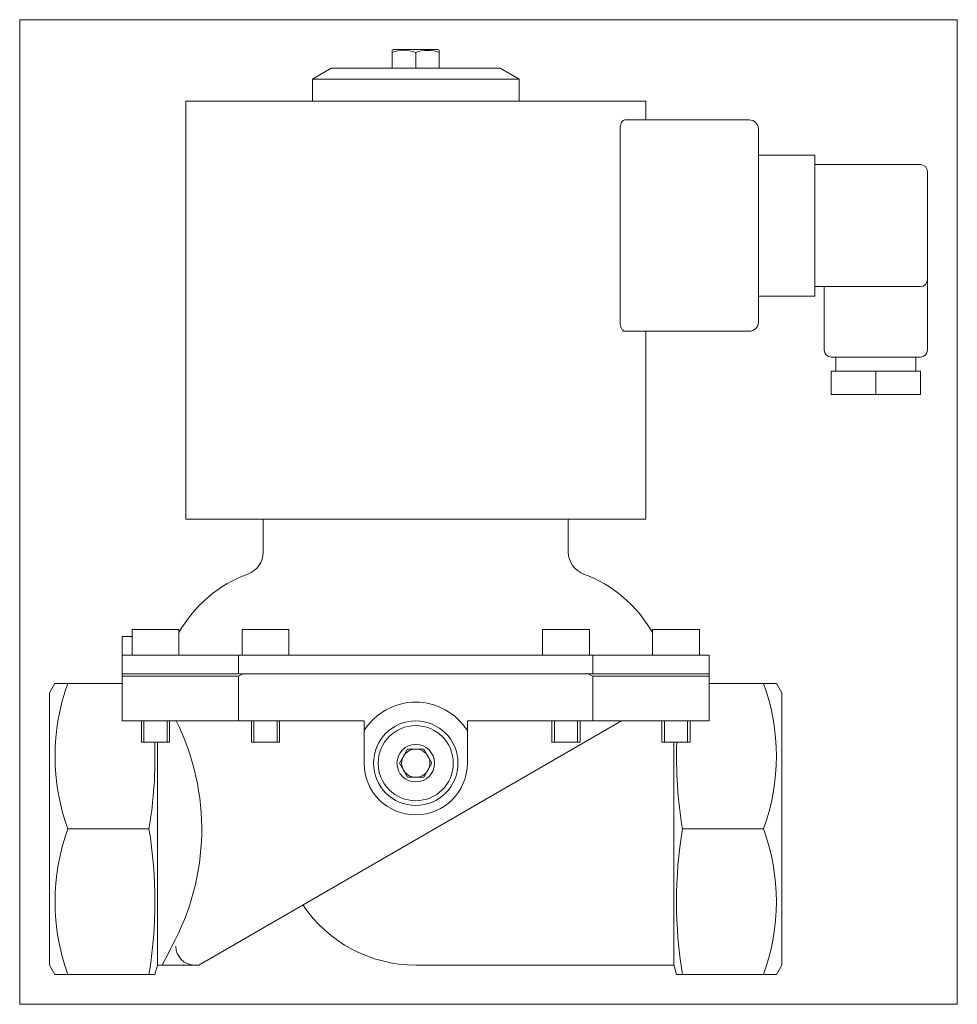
# Model space of a CAD drawing. Extents: x 47 to 247, y 1 to 211.
import ezdxf
from ezdxf.xclip import XClip

# ---------------------------------------------------------------- set-up
doc = ezdxf.new("R2010")
doc.units = 0
doc.header["$LTSCALE"] = 25.4
doc.header["$MEASUREMENT"] = 0
doc.header["$XCLIPFRAME"] = 2
doc.layers.get('0').update_dxf_attribs({"linetype": 'CONTINUOUS'})
for name, color, linetype in [('CEWKA_40-65', 7, 'CONTINUOUS'), ('WA_031_01_00_005', 7, 'CONTINUOUS'), ('WA_031_01_00_010', 7, 'CONTINUOUS'), ('WA_156_01_01', 7, 'CONTINUOUS'), ('WA_156_01_02', 7, 'CONTINUOUS'), ('Ś-006M6X12SZEŚC_', 7, 'CONTINUOUS'), ('Ś-027IMBUSM6X18', 7, 'CONTINUOUS')]:
    doc.layers.add(name, color=color, linetype=linetype)

# ---------------------------------------------------------------- blocks, each defined once
blk = doc.blocks.new('SE1')
at = {"layer": 'CEWKA_40-65', "color": 7, "linetype": 'CONTINUOUS', "lineweight": 0}
for p, q in [((82.36, 193.35), (180.36, 193.35)), ((82.36, 193.35), (82.36, 104.35)), ((180.36, 189.35), (180.36, 193.35)), ((175.86, 189.35), (202.36, 189.35)), ((174.89, 146.35), (174.89, 187.35)), ((204.36, 187.35), (204.36, 146.35)), ((204.36, 181.85), (216.36, 181.85)), ((216.36, 181.85), (216.36, 179.85)), ((216.36, 179.85), (238.86, 179.85)), ((216.36, 179.85), (216.36, 153.85)), ((240.36, 178.35), (240.36, 155.35)), ((240.36, 140.35), (240.36, 155.35)), ((216.36, 153.85), (216.36, 151.85)), ((238.86, 153.85), (216.36, 153.85)), ((218.36, 153.85), (218.36, 140.35)), ((216.36, 151.85), (204.36, 151.85)), ((202.36, 144.35), (175.86, 144.35)), ((180.36, 104.35), (180.36, 144.35)), ((219.86, 138.85), (238.86, 138.85)), ((220.86, 138.85), (220.86, 135.85)), ((237.86, 135.85), (237.86, 138.85)), ((229.36, 135.85), (219.86, 135.85)), ((219.86, 130.85), (219.86, 135.85)), ((238.86, 135.85), (229.36, 135.85)), ((229.36, 130.85), (229.36, 135.85)), ((238.86, 130.85), (238.86, 135.85)), ((229.36, 130.85), (219.86, 130.85)), ((238.86, 130.85), (229.36, 130.85)), ((82.36, 104.35), (180.36, 104.35))]:
    blk.add_line(p, q, dxfattribs=at)
for centre, radius, start, end in [((202.36, 187.35), 2, 0, 90), ((238.86, 178.35), 1.5, 0, 90), ((238.86, 155.35), 1.5, 270, 360), ((202.36, 146.35), 2, 270, 360), ((219.86, 140.35), 1.5, 180, 270), ((238.86, 140.35), 1.5, 270, 360)]:
    blk.add_arc(centre, radius, start, end, dxfattribs=at)
for points, knots in [([(175.86, 189.35), (175.75, 189.35), (175.63, 189.3), (175.4, 189.11), (175.3, 188.98), (175.16, 188.71), (175.11, 188.61), (175.04, 188.39), (175, 188.27), (174.95, 188.03), (174.92, 187.9), (174.89, 187.63), (174.89, 187.49), (174.89, 187.35)], [0, 0, 0, 0, 0.25, 0.25, 0.5, 0.5, 0.625, 0.625, 0.75, 0.75, 0.875, 0.875, 1, 1, 1, 1]), ([(174.89, 146.35), (174.89, 146.21), (174.89, 146.07), (174.92, 145.8), (174.95, 145.67), (175.03, 145.3), (175.11, 145.08), (175.25, 144.81), (175.3, 144.73), (175.41, 144.59), (175.46, 144.53), (175.57, 144.44), (175.63, 144.41), (175.75, 144.36), (175.81, 144.35), (175.86, 144.35)], [0, 0, 0, 0, 0.125, 0.125, 0.25, 0.25, 0.5, 0.5, 0.625, 0.625, 0.75, 0.75, 0.875, 0.875, 1, 1, 1, 1])]:
    blk.add_open_spline(points, degree=3, knots=knots, dxfattribs=at)
at = {"layer": 'WA_031_01_00_005', "color": 7, "linetype": 'CONTINUOUS', "lineweight": 0}
for p, q in [((113.36, 200.35), (109.36, 198.04)), ((149.36, 200.35), (113.36, 200.35)), ((153.36, 198.04), (149.36, 200.35)), ((109.36, 198.04), (153.36, 198.04)), ((109.36, 198.04), (109.36, 193.35)), ((153.36, 193.35), (153.36, 198.04))]:
    blk.add_line(p, q, dxfattribs=at)
at = {"layer": 'WA_031_01_00_010', "color": 7, "linetype": 'CONTINUOUS', "lineweight": 0}
for p, q in [((127.89, 52.35), (129.63, 55.35)), ((129.63, 55.35), (133.09, 55.35)), ((133.09, 55.35), (134.82, 52.35)), ((129.63, 49.35), (127.89, 52.35)), ((134.82, 52.35), (133.09, 49.35)), ((133.09, 49.35), (129.63, 49.35))]:
    blk.add_line(p, q, dxfattribs=at)
for radius in [9, 8, 4]:
    blk.add_circle((131.36, 52.35), radius, dxfattribs=at)
for start, end in [(90, 150), (30, 90), (150, 210), (330, 30), (210, 270), (270, 330)]:
    blk.add_arc((131.36, 52.35), 3, start, end, dxfattribs=at)
at = {"layer": 'WA_156_01_01', "color": 7, "linetype": 'CONTINUOUS', "lineweight": 0}
for p, q in [((68.86, 70.85), (68.86, 71.35)), ((94.62, 71.35), (93.64, 70.85)), ((93.64, 71.35), (94.62, 71.35)), ((94.62, 71.35), (168.1, 71.35)), ((169.08, 70.85), (168.1, 71.35)), ((168.1, 71.35), (169.08, 71.35)), ((193.86, 71.35), (193.86, 70.85)), ((54.51, 69.35), (53.36, 67.35)), ((57.28, 69.35), (54.51, 69.35)), ((57.28, 69.35), (68.86, 69.35)), ((68.86, 61.35), (68.86, 70.85)), ((93.64, 70.85), (68.86, 70.85)), ((93.64, 61.35), (93.64, 70.85)), ((193.86, 70.85), (169.08, 70.85)), ((169.08, 61.35), (169.08, 70.85)), ((193.86, 61.35), (193.86, 70.85)), ((205.43, 69.35), (193.86, 69.35)), ((205.43, 69.35), (208.2, 69.35)), ((209.36, 67.35), (208.2, 69.35)), ((53.36, 67.35), (53.36, 9.35)), ((209.36, 67.35), (209.36, 9.35)), ((68.86, 61.35), (93.64, 61.35)), ((175.2, 61.35), (85.13, 9.35)), ((93.64, 61.35), (120.36, 61.35)), ((120.36, 59.28), (120.36, 61.35)), ((142.36, 61.35), (142.36, 59.28)), ((142.36, 61.35), (169.08, 61.35)), ((169.08, 61.35), (193.86, 61.35)), ((120.36, 52.35), (120.36, 59.28)), ((142.36, 59.28), (142.36, 52.35)), ((76.36, 56.85), (76.36, 9.35)), ((186.36, 9.35), (186.36, 56.85)), ((57.28, 38.35), (74.54, 38.35)), ((205.43, 38.35), (188.18, 38.35)), ((53.36, 9.35), (54.51, 7.35)), ((75.82, 7.35), (76.36, 9.35)), ((76.36, 9.35), (77.36, 9.35)), ((83.25, 9.35), (77.36, 9.35)), ((84.18, 9.35), (83.25, 9.35)), ((85.13, 9.35), (84.18, 9.35)), ((131.36, 9.35), (186.36, 9.35)), ((186.36, 9.35), (186.89, 7.35)), ((208.2, 7.35), (209.36, 9.35)), ((57.28, 7.35), (54.51, 7.35)), ((57.28, 7.35), (74.54, 7.35)), ((74.54, 7.35), (75.82, 7.35)), ((186.89, 7.35), (188.18, 7.35)), ((205.43, 7.35), (188.18, 7.35)), ((205.43, 7.35), (208.2, 7.35))]:
    blk.add_line(p, q, dxfattribs=at)
for centre, radius, start, end in [((99.54, 53.85), 45.01, 159.8579, 200.1421), ((163.18, 53.85), 45.01, 339.8579, 20.1421), ((131.36, 52.35), 13, 32.2042, 147.7958), ((34.11, 38.24), 51.67, 331.2066, 26.5684), ((-17.38, 53.73), 93.2, 350.4982, 1.9159), ((280.1, 53.73), 93.2, 178.084, 189.5018), ((131.36, 52.35), 11, 180, 360), ((99.54, 22.85), 45.01, 159.8579, 200.1421), ((-19.1, 22.85), 94.92, 350.6013, 9.3987), ((281.82, 22.85), 94.92, 170.6013, 189.3987), ((163.18, 22.85), 45.01, 339.8579, 20.1421), ((131.36, 38.35), 29, 213.9546, 270), ((-11.9, 57.36), 101.35, 331.7267, 334.2648), ((84.31, 13.38), 4.04, 180.4781, 268.1358)]:
    blk.add_arc(centre, radius, start, end, dxfattribs=at)
at = {"layer": 'WA_156_01_02', "color": 7, "linetype": 'CONTINUOUS', "lineweight": 0}
for p, q in [((98.86, 104.35), (98.86, 97.31)), ((163.86, 97.31), (163.86, 104.35)), ((68.86, 75.35), (68.86, 79.35)), ((70.93, 79.35), (68.86, 79.35)), ((68.86, 75.35), (93.64, 75.35)), ((68.86, 75.35), (68.86, 71.35)), ((93.64, 75.35), (169.08, 75.35)), ((93.64, 75.35), (93.64, 71.35)), ((169.08, 75.35), (193.86, 75.35)), ((169.08, 75.35), (169.08, 71.35)), ((193.86, 75.35), (193.86, 71.35)), ((93.64, 71.35), (68.86, 71.35)), ((169.08, 71.35), (93.64, 71.35)), ((193.86, 71.35), (169.08, 71.35))]:
    blk.add_line(p, q, dxfattribs=at)
for centre, radius, start, end in [((93.86, 97.31), 5, 290.2401, 360), ((168.86, 97.31), 5, 180, 249.7599), ((105.27, 66.35), 28, 110.2401, 150.3846), ((157.44, 66.35), 28, 29.6154, 69.7599)]:
    blk.add_arc(centre, radius, start, end, dxfattribs=at)
at = {"layer": 'Ś-006M6X12SZEŚC_', "color": 7, "linetype": 'CONTINUOUS', "lineweight": 0}
for p, q in [((126.66, 204.35), (126.36, 204.18)), ((126.36, 203.73), (126.36, 204.18)), ((126.36, 203.73), (126.36, 200.35)), ((136.06, 204.35), (126.66, 204.35)), ((131.36, 203.73), (131.36, 200.35)), ((136.36, 204.18), (136.06, 204.35)), ((136.36, 204.18), (136.36, 203.73)), ((136.36, 203.73), (136.36, 200.35))]:
    blk.add_line(p, q, dxfattribs=at)
for centre, start, end in [((128.86, 196.92), 69.8527, 110.1241), ((133.86, 196.91), 69.8522, 110.1015)]:
    blk.add_arc(centre, 7.26, start, end, dxfattribs=at)
at = {"layer": 'Ś-027IMBUSM6X18', "color": 7, "linetype": 'CONTINUOUS', "lineweight": 0}
for p, q in [((70.93, 80.85), (70.93, 75.35)), ((80.93, 80.85), (70.93, 80.85)), ((80.93, 75.35), (80.93, 80.85)), ((94.36, 80.85), (94.36, 75.35)), ((104.36, 80.85), (94.36, 80.85)), ((104.36, 75.35), (104.36, 80.85)), ((158.36, 80.85), (158.36, 75.35)), ((168.36, 80.85), (158.36, 80.85)), ((168.36, 75.35), (168.36, 80.85)), ((181.78, 80.85), (181.78, 75.35)), ((191.78, 80.85), (181.78, 80.85)), ((191.78, 75.35), (191.78, 80.85)), ((72.93, 61.35), (72.93, 56.85)), ((73.47, 56.85), (73.47, 61.35)), ((78.39, 56.85), (78.39, 61.35)), ((78.93, 56.85), (78.93, 61.35)), ((96.36, 61.35), (96.36, 56.85)), ((96.9, 56.85), (96.9, 61.35)), ((101.82, 56.85), (101.82, 61.35)), ((102.36, 56.85), (102.36, 61.35)), ((160.36, 61.35), (160.36, 56.85)), ((160.9, 56.85), (160.9, 61.35)), ((165.82, 56.85), (165.82, 61.35)), ((166.36, 56.85), (166.36, 61.35)), ((183.78, 61.35), (183.78, 56.85)), ((184.33, 56.85), (184.33, 61.35)), ((189.24, 56.85), (189.24, 61.35)), ((189.78, 56.85), (189.78, 61.35)), ((72.93, 56.85), (78.93, 56.85)), ((96.36, 56.85), (102.36, 56.85)), ((160.36, 56.85), (166.36, 56.85)), ((183.78, 56.85), (189.78, 56.85))]:
    blk.add_line(p, q, dxfattribs=at)

msp = doc.modelspace()

# ---------------------------------------------------------------- block references
at = {"color": 0, "lineweight": 0}
ref = msp.add_blockref('SE1', (0, 0), dxfattribs=at)
XClip(ref).set_block_clipping_path([(47.008276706, 0.99761615), (246.7082831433, 210.6976130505)])
ref.dxf.unprotected_set("ltscale", 0)

doc.saveas('drawing.dxf')
